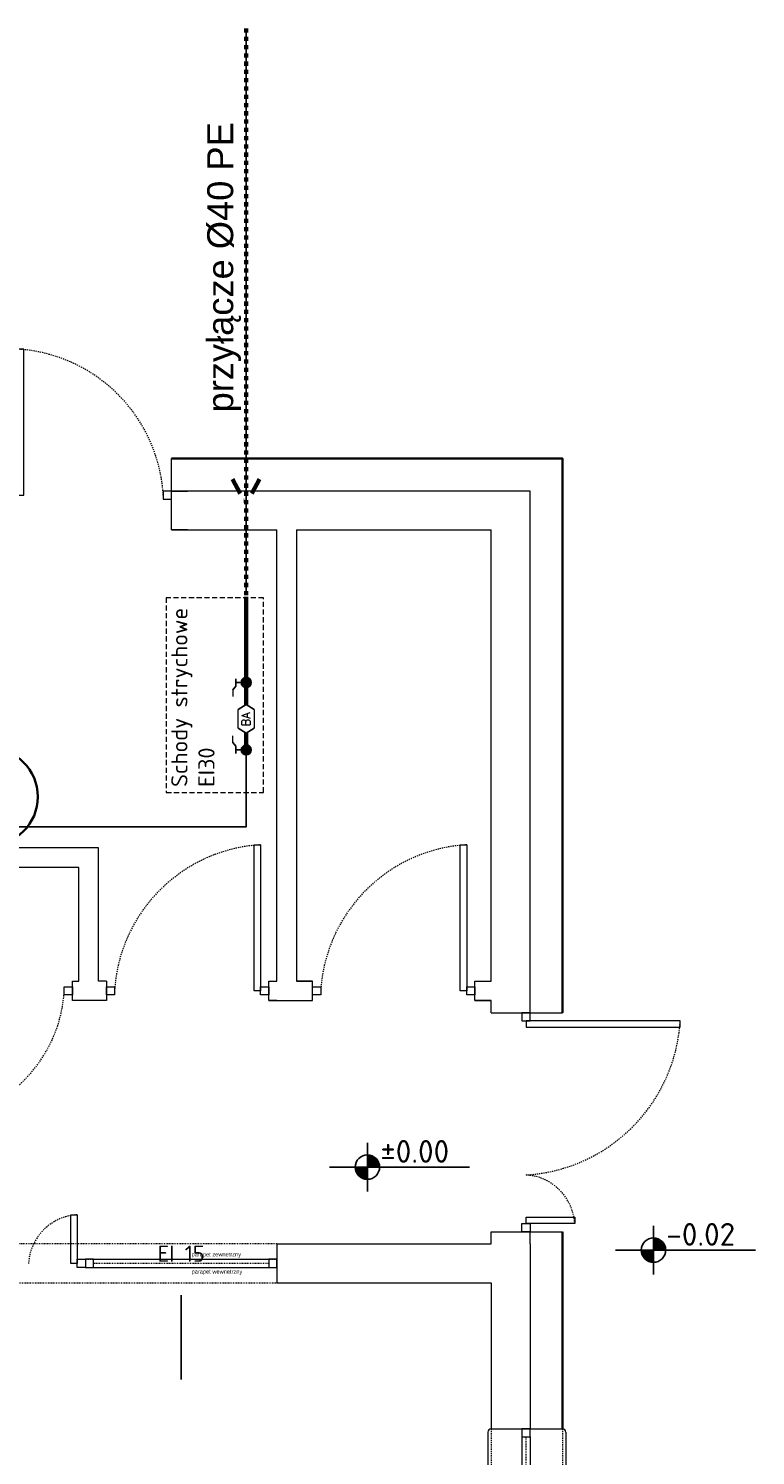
# Model space of a CAD drawing. Header units: millimetres. Extents: x -6697 to 21546, y -3389 to 18959.
# Tile 118 of 153: x 3184 to 3632, y 12253 to 13133. Entities that reach past the tile are written whole.
import ezdxf

# ---------------------------------------------------------------- set-up
doc = ezdxf.new("R2010")
doc.units = ezdxf.units.MM
for name, pattern in [('0.5_0.5', [1, 0.5, -0.5]), ('DASHDOT', [1, 0.5, -0.25, 0, -0.25]), ('DASHED', [0.75, 0.5, -0.25]), ('JIS_02_0.7', [1.35, 0.75, -0.6]), ('UKRYTE2', [4.7625, 3.175, -1.5875])]:
    doc.linetypes.add(name, pattern=pattern)
for name, color, linetype, lineweight in [('2DH_OBP', 51, 'Continuous', 35), ('r opis', 7, 'Continuous', 35), ('sciany_wew', 7, 'Continuous', 18), ('sciany_zew', 7, 'Continuous', 35), ('stolarka_mysz_drzwi', 7, 'Continuous', 5), ('stolarka_mysz_okna', 7, 'Continuous', 5)]:
    doc.layers.add(name, color=color, linetype=linetype, lineweight=lineweight)
for name, color, linetype, lineweight, true_color in [('2DH_PLS_P', 5, 'Continuous', 25, 0x0000ff), ('ppoz', 7, 'Continuous', 35, 0xdb0000), ('r woda zimna', 4, 'Continuous', 60, 0x00ffff), ('woda zimna', 4, 'Continuous', 60, 0x00ffff)]:
    doc.layers.add(name, color=color, linetype=linetype, lineweight=lineweight, true_color=true_color)
doc.layers.add('6 Opisy', color=3, linetype='Continuous')
doc.layers.add('OPISY_ARMATURA', color=7, linetype='Continuous')
doc.layers.add('def', color=7, linetype='Continuous', plot=False)
doc.layers.add('pomocnicze', color=6, linetype='Continuous', plot=False)
doc.styles.add('100-KOT', font='romans.shx', dxfattribs={"height": 23})
doc.styles.add('Arial', font='arial.ttf')
doc.styles.add('ISO', font='isocpeur.ttf')
doc.styles.get("Standard").update_dxf_attribs({"font": 'arial.ttf'})

# ---------------------------------------------------------------- blocks, each defined once
blk = doc.blocks.new('*U315')
at = {"layer": 'pomocnicze'}
blk.add_lwpolyline([(-19.5, -120), (-71.5, -120)], dxfattribs=at)
at = {"layer": 'stolarka_mysz_okna', "linetype": 'JIS_02_0.7'}
for points in [[(-21.5, 0), (-21.5, -240)], [(22.5, 0), (22.5, -240)]]:
    blk.add_lwpolyline(points, dxfattribs=at)
at = {"layer": 'stolarka_mysz_okna'}
for points in [[(-2.5, 0), (-2.5, -5), (2.5, -5), (2.5, 0)], [(-2.5, -235), (-2.5, -240), (2.5, -240), (2.5, -235)]]:
    blk.add_lwpolyline(points, close=True, dxfattribs=at)
for points in [[(-23.5, -2), (-23.5, -238)], [(-2.5, -5), (-2.5, -235)], [(2.5, -5), (2.5, -235)], [(24.5, -2), (24.5, -238)]]:
    blk.add_lwpolyline(points, dxfattribs=at)
at = {"layer": 'stolarka_mysz_okna', "linetype": '0.5_0.5'}
blk.add_lwpolyline([(0, -235), (0, -5)], dxfattribs=at)
at = {"layer": 'stolarka_mysz_okna'}
for centre, start, end in [((-21.5, -2), 90, 180), ((22.5, -2), 0, 90), ((-21.5, -238), 180, 270), ((22.5, -238), 270, 0)]:
    blk.add_arc(centre, 2, start, end, dxfattribs=at)
at = {"style": 'ISO', "flags": 9}
for tag, p in [('KLASA_ODPORNOSCI', (162.72, -22.48)), ('MATERIAL', (162.72, -49.59)), ('KOLOR_OKNA', (163.12, -72.43))]:
    blk.add_attdef(tag, p, '', height=14, dxfattribs=at)
at = {"layer": 'def', "color": 9, "true_color": 0xc7c8ca, "char_height": 2.5, "attachment_point": 1, "rotation": 270}
for s, insert in [('parapet wewnetrzny', (-3.83, -65.43)), ('parapet zewnetrzny', (6.79, -65.43))]:
    blk.add_mtext_dynamic_manual_height_columns(s, width=37.1302, gutter_width=12.5, heights=[0], dxfattribs=dict(at, insert=insert))
blk = doc.blocks.new('*U156')
at = {"layer": 'stolarka_mysz_drzwi'}
for points in [[(9, 0), (9, 95), (5, 95), (5, 0)], [(0, -2.5), (5, -2.5), (5, 2.5), (0, 2.5)]]:
    blk.add_lwpolyline(points, close=True, dxfattribs=at)
at = {"layer": 'stolarka_mysz_drzwi', "linetype": 'JIS_02_0.7'}
blk.add_arc((-1.08, -6.08), 101.26, 3.4421, 86.5579, dxfattribs=at)
at = {"style": 'ISO', "flags": 9}
for tag, p in [('MATERIAL', (267.97, -34.59)), ('KOLOR_DRZWI', (268.38, -55.85)), ('WYPELNIENIE_DRZWI', (268.01, -77.63))]:
    blk.add_attdef(tag, p, '', height=14, dxfattribs=at)
blk = doc.blocks.new('*U314')
at = {"layer": 'stolarka_mysz_drzwi'}
for points in [[(-9, 0), (-9, 30), (-5, 30), (-5, 0)], [(0, -2.5), (-5, -2.5), (-5, 2.5), (0, 2.5)]]:
    blk.add_lwpolyline(points, close=True, dxfattribs=at)
at = {"layer": 'stolarka_mysz_drzwi', "linetype": 'JIS_02_0.7'}
blk.add_arc((-3.08, -1.92), 31.98, 93.4421, 176.5579, dxfattribs=at)
at = {"style": 'ISO', "flags": 9}
for tag, p in [('MATERIAL', (167.97, -34.59)), ('KOLOR_DRZWI', (168.38, -55.85)), ('WYPELNIENIE_DRZWI', (168.01, -77.63))]:
    blk.add_attdef(tag, p, '', height=14, dxfattribs=at)
blk = doc.blocks.new('*U154')
at = {"layer": 'stolarka_mysz_drzwi'}
for points in [[(9, 0), (9, 90), (5, 90), (5, 0)], [(0, -2.5), (5, -2.5), (5, 2.5), (0, 2.5)], [(95, -2.5), (100, -2.5), (100, 2.5), (95, 2.5)]]:
    blk.add_lwpolyline(points, close=True, dxfattribs=at)
at = {"layer": 'stolarka_mysz_drzwi', "linetype": 'JIS_02_0.7'}
blk.add_arc((-0.76, -5.76), 95.93, 3.4421, 86.5579, dxfattribs=at)
at = {"style": 'ISO', "flags": 9}
for tag, p in [('MATERIAL', (267.97, -34.59)), ('KOLOR_DRZWI', (268.38, -55.85)), ('WYPELNIENIE_DRZWI', (268.01, -77.63))]:
    blk.add_attdef(tag, p, '', height=14, dxfattribs=at)
blk = doc.blocks.new('*U313')
at = {"layer": 'stolarka_mysz_drzwi'}
for points in [[(-9, 0), (-9, 90), (-5, 90), (-5, 0)], [(-95, -2.5), (-100, -2.5), (-100, 2.5), (-95, 2.5)], [(0, -2.5), (-5, -2.5), (-5, 2.5), (0, 2.5)]]:
    blk.add_lwpolyline(points, close=True, dxfattribs=at)
at = {"layer": 'stolarka_mysz_drzwi', "linetype": 'JIS_02_0.7'}
blk.add_arc((0.76, -5.76), 95.93, 93.4421, 176.5579, dxfattribs=at)
at = {"style": 'ISO', "flags": 9}
for tag, p in [('MATERIAL', (167.97, -34.59)), ('KOLOR_DRZWI', (168.38, -55.85)), ('WYPELNIENIE_DRZWI', (168.01, -77.63))]:
    blk.add_attdef(tag, p, '', height=14, dxfattribs=at)
blk = doc.blocks.new('*U317')
at = {"layer": 'pomocnicze'}
blk.add_lwpolyline([(59, -19.5), (59, -71.5)], dxfattribs=at)
at = {"layer": 'stolarka_mysz_okna'}
for points in [[(0, -2.5), (5, -2.5), (5, 2.5), (0, 2.5)], [(113, -2.5), (118, -2.5), (118, 2.5), (113, 2.5)]]:
    blk.add_lwpolyline(points, close=True, dxfattribs=at)
at = {"layer": 'stolarka_mysz_okna', "linetype": 'JIS_02_0.7'}
for points in [[(0, 2.5), (118, 2.5)], [(0, -2.5), (118, -2.5)]]:
    blk.add_lwpolyline(points, dxfattribs=at)
at = {"layer": 'stolarka_mysz_okna'}
for points in [[(5, 2.5), (113, 2.5)], [(5, -2.5), (113, -2.5)]]:
    blk.add_lwpolyline(points, dxfattribs=at)
at = {"layer": 'stolarka_mysz_okna', "linetype": '0.5_0.5'}
blk.add_lwpolyline([(113, 0), (5, 0)], dxfattribs=at)
at = {"style": 'ISO', "flags": 9}
for tag, p in [('KLASA_ODPORNOSCI', (162.72, -22.48)), ('MATERIAL', (162.72, -49.59)), ('KOLOR_OKNA', (163.12, -72.43))]:
    blk.add_attdef(tag, p, '', height=14, dxfattribs=at)
at = {"layer": 'def', "color": 9, "true_color": 0xc7c8ca, "char_height": 2.5, "attachment_point": 1}
for s, insert in [('parapet zewnetrzny', (65.43, 6.79)), ('parapet wewnetrzny', (65.43, -3.83))]:
    blk.add_mtext_dynamic_manual_height_columns(s, width=37.1302, gutter_width=12.5, heights=[0], dxfattribs=dict(at, insert=insert))
blk = doc.blocks.new('*U155')
at = {"layer": 'stolarka_mysz_drzwi'}
for points in [[(-9, 0), (-9, 80), (-5, 80), (-5, 0)], [(-85, -2.5), (-90, -2.5), (-90, 2.5), (-85, 2.5)], [(0, -2.5), (-5, -2.5), (-5, 2.5), (0, 2.5)]]:
    blk.add_lwpolyline(points, close=True, dxfattribs=at)
at = {"layer": 'stolarka_mysz_drzwi', "linetype": 'JIS_02_0.7'}
blk.add_arc((0.12, -5.12), 85.27, 93.4421, 176.5579, dxfattribs=at)
at = {"style": 'ISO', "flags": 9}
for tag, p in [('MATERIAL', (167.97, -34.59)), ('KOLOR_DRZWI', (168.38, -55.85)), ('WYPELNIENIE_DRZWI', (168.01, -77.63))]:
    blk.add_attdef(tag, p, '', height=14, dxfattribs=at)
blk = doc.blocks.new('KOTA-100-R1')
for p, q in [((0, 226), (0, -226)), ((0, 0), (-353, 0)), ((0, 0), (946, 0))]:
    blk.add_line(p, q)
at = {"const_width": 113}
for points in [[(-57, 0, 0.414603), (0, -56, 1)], [(56, 0, 0.000083), (56, 0, 0.413824), (0, 56, 1)]]:
    blk.add_lwpolyline(points, format="xyb", dxfattribs=at)
blk.add_circle((0, 0), 113)
at = {"style": '100-KOT', "width": 0.8}
for tag, p in [('KOTA-GÓR', (119, 41)), ('KOTA-DOL', (120, -202))]:
    blk.add_attdef(tag, p, '', height=150, dxfattribs=at)
blk = doc.blocks.new('parter')
blk.add_lwpolyline([(928.07, 818), (1044, 818)])
at = {"layer": '2DH_OBP'}
blk.add_circle((734.73, 1093.58), 30, dxfattribs=at)
at = {"layer": 'sciany_wew'}
for points in [[(847, 1282), (847, 1302)], [(1068, 960.5), (1068, 1218), (1068, 1282), (847, 1282)], [(857, 1258), (847, 1258), (847, 1282), (857, 1282)], [(847, 1258), (912, 1258)], [(912, 980), (912, 1258)], [(924, 1258), (1044, 1258)], [(924, 1258), (924, 980)], [(1044, 980), (1044, 1258)], [(802, 980), (802, 1062), (692, 1062)], [(790, 980), (790, 1050), (692, 1050)], [(807, 980), (807, 968), (786, 968), (786, 980), (790, 980)], [(807, 980), (802, 980)], [(907, 980), (912, 980)], [(912, 968), (907, 968), (907, 980), (912, 980)], [(924, 980), (934, 980)], [(924, 968), (934, 968), (934, 980), (924, 980)], [(1034, 980), (1044, 980)], [(1044, 968), (1034, 968), (1034, 980), (1044, 980)], [(907, 968), (934, 968)], [(1034, 968), (1044, 968)], [(1044, 960.5), (1044, 968)], [(1044, 960.5), (1088, 960.5)], [(912, 818), (928.07, 818)], [(912, 818), (912, 794), (1044, 794)], [(1044, 818), (1044, 825.5)], [(1044, 825.5), (1088, 825.5)], [(1068, 818), (1068, 825.5)], [(1068, 818), (1068, 704)], [(912, 794), (1044, 794), (1044, 704)], [(1044, 704), (1088, 704)]]:
    blk.add_lwpolyline(points, dxfattribs=at)
at = {"layer": 'sciany_wew', "linetype": 'UKRYTE2'}
blk.add_lwpolyline([(903.83, 1096.27), (903.83, 1216.27), (843.83, 1216.27), (843.83, 1096.27)], close=True, dxfattribs=at)
at = {"layer": 'sciany_wew', "linetype": '0.5_0.5'}
for points in [[(912, 818), (418, 818)], [(418, 794), (912, 794)]]:
    blk.add_lwpolyline(points, dxfattribs=at)
at = {"layer": 'sciany_zew'}
for points in [[(1088, 960.5), (1088, 1218), (1088, 1302), (847, 1302)], [(1088, 825.5), (1088, 704)]]:
    blk.add_lwpolyline(points, dxfattribs=at)
at = {"layer": '6 Opisy'}
ref = blk.add_blockref('KOTA-100-R1', (967.77, 865.31), dxfattribs=dict(at, xscale=0.06644937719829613, yscale=0.06644937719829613, zscale=0.06644937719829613))
ref.add_attrib('KOTA-GÓR', '±0.00', (975.7, 868.02), dxfattribs={"layer": '0', "height": 14, "style": 'ISO'})
ref = blk.add_blockref('KOTA-100-R1', (1144, 814.17), dxfattribs=dict(at, xscale=0.06644937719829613, yscale=0.06644937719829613, zscale=0.06644937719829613))
ref.add_attrib('KOTA-GÓR', '-0.02', (1151.94, 816.88), dxfattribs={"layer": '0', "height": 14, "style": 'ISO'})
at = {"layer": 'sciany_wew'}
for name, p in [('*U154', (747, 1279.5)), ('*U313', (907, 974)), ('*U313', (1034, 974)), ('*U314', (794, 806)), ('*U317', (794, 806))]:
    blk.add_blockref(name, p, dxfattribs=at)
for name, p, rotation in [('*U155', (696, 974), 180), ('*U156', (1065.5, 960.5), 270), ('*U314', (1065.5, 825.5), 270)]:
    blk.add_blockref(name, p, dxfattribs=dict(at, rotation=rotation))
at = {"layer": 'stolarka_mysz_okna'}
blk.add_blockref('*U315', (1065.5, 704), dxfattribs=at)
at = {"layer": 'ppoz', "insert": (853, 811.96), "char_height": 10, "width": 74.1851, "attachment_point": 5, "style": 'ISO'}
blk.add_mtext('EI 15', dxfattribs=at)
at = {"layer": 'sciany_wew', "insert": (846.92, 1099.65), "char_height": 10, "attachment_point": 1, "rotation": 90, "style": 'ISO'}
blk.add_mtext_dynamic_manual_height_columns('Schody strychowe EI30', width=112.561, gutter_width=70, heights=[0], dxfattribs=at)

msp = doc.modelspace()

# ---------------------------------------------------------------- hatches: boundary and pattern name
for points in [[(3317.81, 12732.66, 1), (3317.81, 12726.49, 1)], [(3317.81, 12691.11, 1), (3317.81, 12684.94, 1)]]:
    msp.add_hatch(color=256).paths.add_polyline_path(points)

# ---------------------------------------------------------------- linework, layer by layer
for p, q in [((3311.42, 12727.25), (3309.48, 12724.98)), ((3311.42, 12729.57), (3311.42, 12731.89)), ((3311.42, 12729.57), (3311.42, 12727.25)), ((3314.72, 12729.57), (3311.42, 12729.57)), ((3317.81, 12716.1), (3312.92, 12712.92)), ((3317.81, 12716.1), (3322.7, 12712.92)), ((3317.81, 12698.28), (3312.92, 12701.47)), ((3317.81, 12698.28), (3322.7, 12701.47)), ((3311.42, 12690.35), (3309.48, 12692.62)), ((3311.42, 12688.03), (3311.42, 12690.35)), ((3311.42, 12688.03), (3311.42, 12685.71)), ((3314.72, 12688.03), (3311.42, 12688.03))]:
    msp.add_line(p, q)
at = {"lineweight": 0}
for p, q in [((3309.48, 12724.98), (3309.48, 12720.99)), ((3312.92, 12701.47), (3312.92, 12712.92)), ((3322.7, 12712.92), (3322.7, 12701.47)), ((3309.48, 12692.62), (3309.48, 12696.61))]:
    msp.add_line(p, q, dxfattribs=at)
for centre in [(3317.81, 12729.57), (3317.81, 12729.57), (3317.81, 12688.03), (3317.81, 12688.03)]:
    msp.add_circle(centre, 3.08)
at = {"layer": '2DH_PLS_P'}
msp.add_lwpolyline([(3317.81, 12684.94), (3317.81, 12640.69), (3124.41, 12640.69)], dxfattribs=at)
at = {"layer": 'r woda zimna', "color": 3, "ltscale": 4}
for p, q in [((3317.81, 12726.49), (3317.81, 12723.28)), ((3317.81, 12723.28), (3317.81, 12716.1)), ((3317.81, 12698.28), (3317.81, 12691.11))]:
    msp.add_line(p, q, dxfattribs=at)
at = {"layer": 'woda zimna', "linetype": 'DASHDOT', "ltscale": 5}
msp.add_line((3317.81, 13132.61), (3317.81, 12782.36), dxfattribs=at)
at = {"layer": 'woda zimna', "linetype": 'DASHDOT', "ltscale": 20}
for p in [(3309.39, 12854.8), (3325.91, 12854.8)]:
    msp.add_line(p, (3317.65, 12839.25), dxfattribs=at)
at = {"layer": 'woda zimna', "linetype": 'Continuous', "ltscale": 20}
msp.add_line((3317.81, 12782.36), (3317.81, 12732.66), dxfattribs=at)

# ---------------------------------------------------------------- block references
at = {"layer": 'sciany_wew'}
msp.add_blockref('parter', (2424.7, 11565.56), dxfattribs=at)

# ---------------------------------------------------------------- texts
at = {"layer": 'OPISY_ARMATURA', "linetype": 'DASHED', "insert": (3320.28, 12702.56), "char_height": 5.2272, "width": 73.477, "attachment_point": 7, "rotation": 90, "line_spacing_factor": 0.35}
msp.add_mtext('{\\fsimplex.shx|b0|i0|c238|p0;BA}', dxfattribs=at)
at = {"layer": 'r opis', "insert": (3293.77, 12896.01), "char_height": 2, "width": 268.3415, "attachment_point": 1, "rotation": 90, "style": 'Arial'}
msp.add_mtext('{\\H8x;przyłącze %%C40 PE}', dxfattribs=at)

doc.saveas('drawing.dxf')
